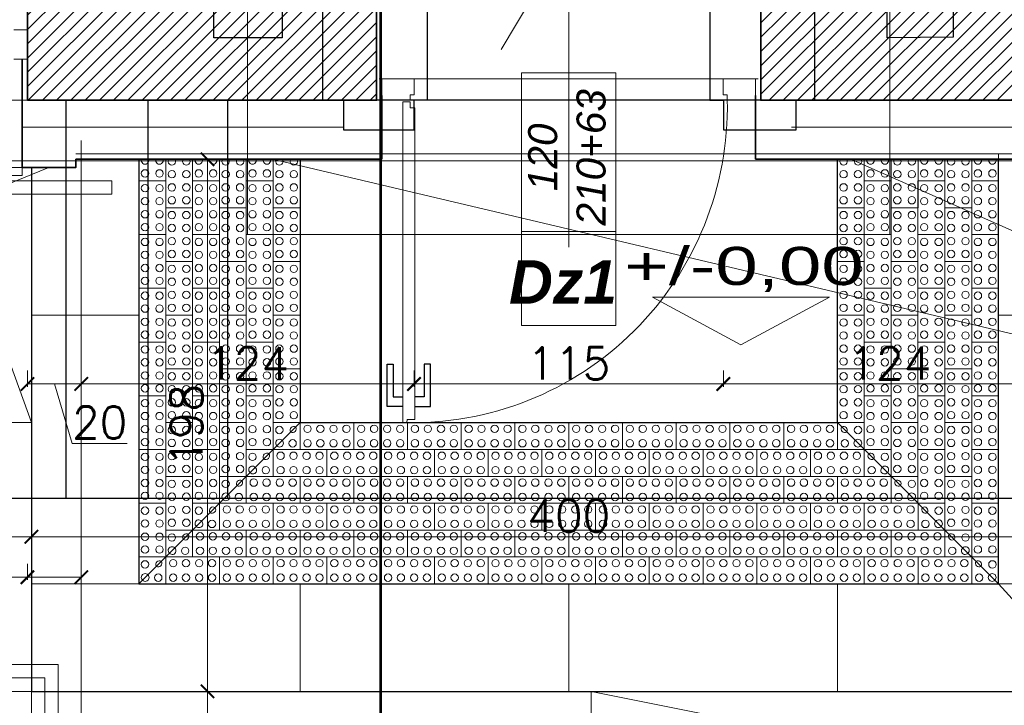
# Model space of a CAD drawing. Header units: millimetres. Extents: x -587 to 358276, y -26688 to 221215.
# Tile 101 of 256: x 10182 to 10548, y 9520 to 9776. Entities that reach past the tile are written whole.
import ezdxf
from ezdxf.lldxf.tags import DXFTag

# ---------------------------------------------------------------- set-up
doc = ezdxf.new("R2010")
doc.units = ezdxf.units.MM
doc.header["$MEASUREMENT"] = 0
for name, color, linetype, lineweight in [('A_istniejące ściany', 7, 'Continuous', 35), ('A_izolacja', 5, 'Continuous', 9), ('A_l.przerywana', 250, 'ICAD_ISO03W100', 9), ('A_okna wymieniane', 5, 'Continuous', 15), ('A_opisy', 166, 'Continuous', 15), ('A_ściany istniejące', 7, 'Continuous', 35), ('k_wyburzenia widoczne', 252, 'PNEUMATIC2', 30), ('l. przekrojowa', 1, 'Continuous', 30), ('l.przekrojowa', 5, 'Continuous', 30), ('l.przerywana', 104, 'ICAD_ISO03W100', 5), ('l.widokowa', 140, 'Continuous', 15), ('l.wypełnien', 253, 'Continuous', 5), ('wymiarowanie', 176, 'Continuous', 9)]:
    doc.layers.add(name, color=color, linetype=linetype, lineweight=lineweight)
doc.layers.add('D-opis', color=104, linetype='Continuous')
doc.layers.add('stolarka', color=1, linetype='Continuous')
doc.styles.add('ARIALL', font='GOTHIC.TTF', dxfattribs={"height": 40})
doc.styles.add('PROFILE', font='GOTHIC.TTF', dxfattribs={"width": 0.8})
doc.styles.add('styl2', font='simplex.shx')
doc.linetypes.add('BATTING', pattern='A,0.00254,-2.54,[134,ltypeshp.shx,S=2.54,R=0,X=-2.54,Y=0],-5.08,[134,ltypeshp.shx,S=2.54,R=180,X=2.54,Y=0],-2.54', length=10.16254)
tags = doc.linetypes.add('DASH', pattern=[15, 10, -5]).pattern_tags.tags
tags[6:7] = [DXFTag(74, 4), DXFTag(75, 0), DXFTag(340, '0'), DXFTag(46, 0.0), DXFTag(50, 0.0), DXFTag(44, 0.0), DXFTag(45, 0.0)]
tags[4:5] = [DXFTag(74, 4), DXFTag(75, 0), DXFTag(340, '0'), DXFTag(46, 0.0), DXFTag(50, 0.0), DXFTag(44, 0.0), DXFTag(45, 0.0)]
tags = doc.linetypes.add('ICAD_ISO03W100', pattern=[30, 12, -18]).pattern_tags.tags
tags[6:7] = [DXFTag(74, 4), DXFTag(75, 0), DXFTag(340, '0'), DXFTag(46, 1.0), DXFTag(50, 0.0), DXFTag(44, 0.0), DXFTag(45, 0.0)]
tags[4:5] = [DXFTag(74, 4), DXFTag(75, 0), DXFTag(340, '0'), DXFTag(46, 1.0), DXFTag(50, 0.0), DXFTag(44, 0.0), DXFTag(45, 0.0)]
doc.linetypes.add('PNEUMATIC2', pattern='A,0.5,-0.25,["//",Standard,S=0.2,R=0,X=-0.1,Y=-0.1],-0.25', length=1)
doc.dimstyles.new('Skala 1-50', dxfattribs={"dimtxt": 12, "dimasz": 5, "dimexe": 1, "dimexo": 1, "dimgap": 1.5, "dimtad": 1, "dimdec": 1, "dimrnd": 0.5, "dimtxsty": 'styl2', "dimblk": 'ARCHTICK', "dimcen": 5, "dimadec": 0, "dimazin": 0, "dimtfac": 1, "dimtdec": 1, "dimtmove": 1, "dimatfit": 3, "dimldrblk": 'ARCHTICK', "dimfxl": 5, "dimfxlon": 1, "dimlwd": -1, "dimlwe": -1, "dimarcsym": 0})
pattern_1 = [(45, (0, 6.0705), (-2.6516504, 2.6516504), [])]

# ---------------------------------------------------------------- blocks, each defined once
blk = doc.blocks.new('_ArchTick')
at = {"color": 0, "linetype": 'ByBlock', "const_width": 0.15}
blk.add_lwpolyline([(-0.5, -0.5), (0.5, 0.5)], dxfattribs=at)
blk = doc.blocks.new('*D3559')
at = {"layer": 'Defpoints', "color": 0}
for p in [(10186.27, 9583.19), (10046.27, 9565.38), (10186.27, 9565.38)]:
    blk.add_point(p, dxfattribs=at)
at = {"layer": 'wymiarowanie', "color": 0}
for p, q in [((10046.27, 9578.19), (10046.27, 9584.19)), ((10046.27, 9583.19), (10186.27, 9583.19)), ((10186.27, 9578.19), (10186.27, 9584.19))]:
    blk.add_line(p, q, dxfattribs=at)
at = {"layer": 'wymiarowanie', "color": 0, "xscale": 5, "yscale": 5, "zscale": 5, "rotation": 180}
blk.add_blockref('_ArchTick', (10046.27, 9583.19), dxfattribs=at)
at = {"layer": 'wymiarowanie', "color": 0, "xscale": 5, "yscale": 5, "zscale": 5}
blk.add_blockref('_ArchTick', (10186.27, 9583.19), dxfattribs=at)
at = {"layer": 'wymiarowanie', "color": 0, "insert": (10116.27, 9591), "char_height": 12, "attachment_point": 5, "style": 'styl2'}
blk.add_mtext('140', dxfattribs=at)
blk = doc.blocks.new('*D3560')
at = {"layer": 'Defpoints', "color": 0}
for p in [(10586.27, 9583.19), (10186.27, 9565.38), (10586.27, 9565.38)]:
    blk.add_point(p, dxfattribs=at)
at = {"layer": 'wymiarowanie', "color": 0}
for p, q in [((10186.27, 9578.19), (10186.27, 9584.19)), ((10186.27, 9583.19), (10586.27, 9583.19)), ((10586.27, 9578.19), (10586.27, 9584.19))]:
    blk.add_line(p, q, dxfattribs=at)
at = {"layer": 'wymiarowanie', "color": 0, "xscale": 5, "yscale": 5, "zscale": 5, "rotation": 180}
blk.add_blockref('_ArchTick', (10186.27, 9583.19), dxfattribs=at)
at = {"layer": 'wymiarowanie', "color": 0, "xscale": 5, "yscale": 5, "zscale": 5}
blk.add_blockref('_ArchTick', (10586.27, 9583.19), dxfattribs=at)
at = {"layer": 'wymiarowanie', "color": 0, "insert": (10386.27, 9591), "char_height": 12, "attachment_point": 5, "style": 'styl2'}
blk.add_mtext('400', dxfattribs=at)
blk = doc.blocks.new('*D3562')
at = {"layer": 'Defpoints', "color": 0}
for p in [(10244.45, 9723.65), (10244.45, 9525.65), (10251.82, 9525.65)]:
    blk.add_point(p, dxfattribs=at)
at = {"layer": 'wymiarowanie', "color": 0, "ltscale": 20}
for p, q in [((10246.82, 9723.65), (10252.82, 9723.65)), ((10251.82, 9723.65), (10251.82, 9525.65)), ((10246.82, 9525.65), (10252.82, 9525.65))]:
    blk.add_line(p, q, dxfattribs=at)
at = {"layer": 'wymiarowanie', "color": 0, "xscale": 5, "yscale": 5, "zscale": 5}
for p, rotation in [((10251.82, 9723.65), 90), ((10251.82, 9525.65), 270)]:
    blk.add_blockref('_ArchTick', p, dxfattribs=dict(at, rotation=rotation))
at = {"layer": 'wymiarowanie', "color": 0, "insert": (10244.01, 9624.65), "char_height": 12, "attachment_point": 5, "rotation": 90, "style": 'styl2'}
blk.add_mtext('198', dxfattribs=at)
blk = doc.blocks.new('*D3563')
at = {"layer": 'Defpoints', "color": 0}
for p in [(10244.45, 9525.65), (10237.57, 9385.65), (10251.82, 9385.65)]:
    blk.add_point(p, dxfattribs=at)
at = {"layer": 'wymiarowanie', "color": 0}
for p, q in [((10246.82, 9525.65), (10252.82, 9525.65)), ((10251.82, 9525.65), (10251.82, 9385.65)), ((10246.82, 9385.65), (10252.82, 9385.65))]:
    blk.add_line(p, q, dxfattribs=at)
at = {"layer": 'wymiarowanie', "color": 0, "xscale": 5, "yscale": 5, "zscale": 5}
for p, rotation in [((10251.82, 9525.65), 90), ((10251.82, 9385.65), 270)]:
    blk.add_blockref('_ArchTick', p, dxfattribs=dict(at, rotation=rotation))
at = {"layer": 'wymiarowanie', "color": 0, "insert": (10244.01, 9455.65), "char_height": 12, "attachment_point": 5, "rotation": 90, "style": 'styl2'}
blk.add_mtext('140', dxfattribs=at)
blk = doc.blocks.new('*D3575')
at = {"layer": 'Defpoints', "color": 0}
for p in [(10184.83, 9674.27), (10204.83, 9674.27), (10204.83, 9640.04)]:
    blk.add_point(p, dxfattribs=at)
at = {"layer": 'wymiarowanie', "color": 0}
for p, q in [((10184.83, 9645.04), (10184.83, 9639.04)), ((10204.83, 9645.04), (10204.83, 9639.04)), ((10184.83, 9640.04), (10204.83, 9640.04)), ((10201.48, 9617.89), (10194.83, 9640.04)), ((10221.96, 9617.89), (10201.48, 9617.89))]:
    blk.add_line(p, q, dxfattribs=at)
at = {"layer": 'wymiarowanie', "color": 0, "xscale": 5, "yscale": 5, "zscale": 5, "rotation": 180}
blk.add_blockref('_ArchTick', (10184.83, 9640.04), dxfattribs=at)
at = {"layer": 'wymiarowanie', "color": 0, "xscale": 5, "yscale": 5, "zscale": 5}
blk.add_blockref('_ArchTick', (10204.83, 9640.04), dxfattribs=at)
at = {"layer": 'wymiarowanie', "color": 0, "insert": (10211.72, 9625.69), "char_height": 12, "attachment_point": 5, "style": 'styl2'}
blk.add_mtext('20', dxfattribs=at)
blk = doc.blocks.new('*D3576')
at = {"layer": 'Defpoints', "color": 0}
for p in [(10328.69, 9734.65), (10204.83, 9674.27), (10328.69, 9640.04)]:
    blk.add_point(p, dxfattribs=at)
at = {"layer": 'wymiarowanie', "color": 0}
for p, q in [((10204.83, 9645.04), (10204.83, 9639.04)), ((10328.69, 9645.04), (10328.69, 9639.04)), ((10204.83, 9640.04), (10328.69, 9640.04))]:
    blk.add_line(p, q, dxfattribs=at)
at = {"layer": 'wymiarowanie', "color": 0, "xscale": 5, "yscale": 5, "zscale": 5, "rotation": 180}
blk.add_blockref('_ArchTick', (10204.83, 9640.04), dxfattribs=at)
at = {"layer": 'wymiarowanie', "color": 0, "xscale": 5, "yscale": 5, "zscale": 5}
blk.add_blockref('_ArchTick', (10328.69, 9640.04), dxfattribs=at)
at = {"layer": 'wymiarowanie', "color": 0, "insert": (10266.76, 9647.69), "char_height": 12, "attachment_point": 5, "style": 'styl2'}
blk.add_mtext('124', dxfattribs=at)
blk = doc.blocks.new('*D3577')
at = {"layer": 'Defpoints', "color": 0}
for p in [(10328.69, 9734.65), (10443.84, 9734.65), (10443.84, 9640.04)]:
    blk.add_point(p, dxfattribs=at)
at = {"layer": 'wymiarowanie', "color": 0}
for p, q in [((10328.69, 9645.04), (10328.69, 9639.04)), ((10443.84, 9645.04), (10443.84, 9639.04)), ((10328.69, 9640.04), (10443.84, 9640.04))]:
    blk.add_line(p, q, dxfattribs=at)
at = {"layer": 'wymiarowanie', "color": 0, "xscale": 5, "yscale": 5, "zscale": 5, "rotation": 180}
blk.add_blockref('_ArchTick', (10328.69, 9640.04), dxfattribs=at)
at = {"layer": 'wymiarowanie', "color": 0, "xscale": 5, "yscale": 5, "zscale": 5}
blk.add_blockref('_ArchTick', (10443.84, 9640.04), dxfattribs=at)
at = {"layer": 'wymiarowanie', "color": 0, "insert": (10386.27, 9647.69), "char_height": 12, "attachment_point": 5, "style": 'styl2'}
blk.add_mtext('115', dxfattribs=at)
blk = doc.blocks.new('*D3578')
at = {"layer": 'Defpoints', "color": 0}
for p in [(10443.84, 9734.65), (10567.7, 9674.27), (10567.7, 9640.04)]:
    blk.add_point(p, dxfattribs=at)
at = {"layer": 'wymiarowanie', "color": 0}
for p, q in [((10443.84, 9645.04), (10443.84, 9639.04)), ((10567.7, 9645.04), (10567.7, 9639.04)), ((10443.84, 9640.04), (10567.7, 9640.04))]:
    blk.add_line(p, q, dxfattribs=at)
at = {"layer": 'wymiarowanie', "color": 0, "xscale": 5, "yscale": 5, "zscale": 5, "rotation": 180}
blk.add_blockref('_ArchTick', (10443.84, 9640.04), dxfattribs=at)
at = {"layer": 'wymiarowanie', "color": 0, "xscale": 5, "yscale": 5, "zscale": 5}
blk.add_blockref('_ArchTick', (10567.7, 9640.04), dxfattribs=at)
at = {"layer": 'wymiarowanie', "color": 0, "insert": (10505.77, 9647.69), "char_height": 12, "attachment_point": 5, "style": 'styl2'}
blk.add_mtext('124', dxfattribs=at)
blk = doc.blocks.new('*D3591')
at = {"layer": 'Defpoints', "color": 0}
for p in [(10184.83, 9745.65), (9635.2, 9578.11), (10184.83, 9568.11)]:
    blk.add_point(p, dxfattribs=at)
at = {"layer": 'wymiarowanie', "color": 0}
for p, q in [((9635.2, 9573.11), (9635.2, 9567.11)), ((10184.83, 9573.11), (10184.83, 9567.11)), ((9635.2, 9568.11), (10184.83, 9568.11))]:
    blk.add_line(p, q, dxfattribs=at)
at = {"layer": 'wymiarowanie', "color": 0, "xscale": 5, "yscale": 5, "zscale": 5, "rotation": 180}
blk.add_blockref('_ArchTick', (9635.2, 9568.11), dxfattribs=at)
at = {"layer": 'wymiarowanie', "color": 0, "xscale": 5, "yscale": 5, "zscale": 5}
blk.add_blockref('_ArchTick', (10184.83, 9568.11), dxfattribs=at)
at = {"layer": 'wymiarowanie', "color": 0, "insert": (9910.02, 9576.47), "char_height": 12, "attachment_point": 5, "style": 'styl2'}
blk.add_mtext('549,5', dxfattribs=at)
blk = doc.blocks.new('*D3592')
at = {"layer": 'Defpoints', "color": 0}
for p in [(10184.83, 9722.15), (10204.83, 9583.19), (10204.83, 9568.11)]:
    blk.add_point(p, dxfattribs=at)
at = {"layer": 'wymiarowanie', "color": 0}
for p, q in [((10184.83, 9573.11), (10184.83, 9567.11)), ((10204.83, 9573.11), (10204.83, 9567.11)), ((10184.83, 9568.11), (10152.16, 9568.11)), ((10184.83, 9568.11), (10204.83, 9568.11))]:
    blk.add_line(p, q, dxfattribs=at)
at = {"layer": 'wymiarowanie', "color": 0, "xscale": 5, "yscale": 5, "zscale": 5, "rotation": 180}
blk.add_blockref('_ArchTick', (10184.83, 9568.11), dxfattribs=at)
at = {"layer": 'wymiarowanie', "color": 0, "xscale": 5, "yscale": 5, "zscale": 5}
blk.add_blockref('_ArchTick', (10204.83, 9568.11), dxfattribs=at)
at = {"layer": 'wymiarowanie', "color": 0, "insert": (10162.4, 9575.92), "char_height": 12, "attachment_point": 5, "style": 'styl2'}
blk.add_mtext('20', dxfattribs=at)
blk = doc.blocks.new('*D3682')
at = {"layer": 'Defpoints', "color": 0}
for p in [(10034.83, 9745.65), (10184.83, 9745.65), (10184.83, 9192.87)]:
    blk.add_point(p, dxfattribs=at)
at = {"layer": 'wymiarowanie', "color": 0}
for p, q in [((10034.83, 9197.87), (10034.83, 9191.87)), ((10184.83, 9197.87), (10184.83, 9191.87)), ((10034.83, 9192.87), (10184.83, 9192.87))]:
    blk.add_line(p, q, dxfattribs=at)
at = {"layer": 'wymiarowanie', "color": 0, "xscale": 5, "yscale": 5, "zscale": 5, "rotation": 180}
blk.add_blockref('_ArchTick', (10034.83, 9192.87), dxfattribs=at)
at = {"layer": 'wymiarowanie', "color": 0, "xscale": 5, "yscale": 5, "zscale": 5}
blk.add_blockref('_ArchTick', (10184.83, 9192.87), dxfattribs=at)
at = {"layer": 'wymiarowanie', "color": 0, "insert": (10109.83, 9200.67), "char_height": 12, "attachment_point": 5, "style": 'styl2'}
blk.add_mtext('150', dxfattribs=at)
blk = doc.blocks.new('*D3683')
at = {"layer": 'Defpoints', "color": 0}
for p in [(10184.83, 9720.65), (10204.83, 9720.65), (10204.83, 9192.87)]:
    blk.add_point(p, dxfattribs=at)
at = {"layer": 'wymiarowanie', "color": 0}
for p, q in [((10184.83, 9197.87), (10184.83, 9191.87)), ((10204.83, 9197.87), (10204.83, 9191.87)), ((10184.83, 9192.87), (10204.83, 9192.87)), ((10204.83, 9192.87), (10233.63, 9192.87))]:
    blk.add_line(p, q, dxfattribs=at)
at = {"layer": 'wymiarowanie', "color": 0, "xscale": 5, "yscale": 5, "zscale": 5, "rotation": 180}
blk.add_blockref('_ArchTick', (10184.83, 9192.87), dxfattribs=at)
at = {"layer": 'wymiarowanie', "color": 0, "xscale": 5, "yscale": 5, "zscale": 5}
blk.add_blockref('_ArchTick', (10204.83, 9192.87), dxfattribs=at)
at = {"layer": 'wymiarowanie', "color": 0, "insert": (10223.39, 9200.67), "char_height": 12, "attachment_point": 5, "style": 'styl2'}
blk.add_mtext('20', dxfattribs=at)
blk = doc.blocks.new('*D3684')
at = {"layer": 'Defpoints', "color": 0}
for p in [(10328.69, 9734.65), (10204.83, 9730.65), (10328.69, 9192.87)]:
    blk.add_point(p, dxfattribs=at)
at = {"layer": 'wymiarowanie', "color": 0}
for p, q in [((10204.83, 9197.87), (10204.83, 9191.87)), ((10328.69, 9197.87), (10328.69, 9191.87)), ((10204.83, 9192.87), (10328.69, 9192.87))]:
    blk.add_line(p, q, dxfattribs=at)
at = {"layer": 'wymiarowanie', "color": 0, "xscale": 5, "yscale": 5, "zscale": 5, "rotation": 180}
blk.add_blockref('_ArchTick', (10204.83, 9192.87), dxfattribs=at)
at = {"layer": 'wymiarowanie', "color": 0, "xscale": 5, "yscale": 5, "zscale": 5}
blk.add_blockref('_ArchTick', (10328.69, 9192.87), dxfattribs=at)
at = {"layer": 'wymiarowanie', "color": 0, "insert": (10266.76, 9200.52), "char_height": 12, "attachment_point": 5, "style": 'styl2'}
blk.add_mtext('124', dxfattribs=at)
blk = doc.blocks.new('*D3685')
at = {"layer": 'Defpoints', "color": 0}
for p in [(10328.69, 9734.65), (10443.84, 9734.65), (10443.84, 9192.87)]:
    blk.add_point(p, dxfattribs=at)
at = {"layer": 'wymiarowanie', "color": 0}
for p, q in [((10328.69, 9197.87), (10328.69, 9191.87)), ((10443.84, 9197.87), (10443.84, 9191.87)), ((10328.69, 9192.87), (10443.84, 9192.87))]:
    blk.add_line(p, q, dxfattribs=at)
at = {"layer": 'wymiarowanie', "color": 0, "xscale": 5, "yscale": 5, "zscale": 5, "rotation": 180}
blk.add_blockref('_ArchTick', (10328.69, 9192.87), dxfattribs=at)
at = {"layer": 'wymiarowanie', "color": 0, "xscale": 5, "yscale": 5, "zscale": 5}
blk.add_blockref('_ArchTick', (10443.84, 9192.87), dxfattribs=at)
at = {"layer": 'wymiarowanie', "color": 0, "insert": (10386.27, 9200.52), "char_height": 12, "attachment_point": 5, "style": 'styl2'}
blk.add_mtext('115', dxfattribs=at)
blk = doc.blocks.new('*D3686')
at = {"layer": 'Defpoints', "color": 0}
for p in [(10443.84, 9734.65), (10567.7, 9723.65), (10567.7, 9192.87)]:
    blk.add_point(p, dxfattribs=at)
at = {"layer": 'wymiarowanie', "color": 0}
for p, q in [((10443.84, 9197.87), (10443.84, 9191.87)), ((10567.7, 9197.87), (10567.7, 9191.87)), ((10443.84, 9192.87), (10567.7, 9192.87))]:
    blk.add_line(p, q, dxfattribs=at)
at = {"layer": 'wymiarowanie', "color": 0, "xscale": 5, "yscale": 5, "zscale": 5, "rotation": 180}
blk.add_blockref('_ArchTick', (10443.84, 9192.87), dxfattribs=at)
at = {"layer": 'wymiarowanie', "color": 0, "xscale": 5, "yscale": 5, "zscale": 5}
blk.add_blockref('_ArchTick', (10567.7, 9192.87), dxfattribs=at)
at = {"layer": 'wymiarowanie', "color": 0, "insert": (10505.77, 9200.52), "char_height": 12, "attachment_point": 5, "style": 'styl2'}
blk.add_mtext('124', dxfattribs=at)
blk = doc.blocks.new('kostka integracyjna')
at = {"layer": 'l.wypełnien', "color": 252}
blk.add_lwpolyline([(337945.36, 214964.05), (337965.36, 214964.05), (337965.36, 214974.05), (337945.36, 214974.05), (337945.36, 214964.05)], dxfattribs=at)
for centre in [(337948.11, 214971.73), (337952.91, 214971.73), (337957.81, 214971.73), (337962.6, 214971.73), (337948.11, 214966.36), (337952.91, 214966.36), (337957.81, 214966.36), (337962.6, 214966.36)]:
    blk.add_circle(centre, 1.38, dxfattribs=at)

msp = doc.modelspace()

# ---------------------------------------------------------------- hatches: boundary and pattern name
at = {"layer": 'l.wypełnien'}
h = msp.add_hatch(dxfattribs=at)
h.set_pattern_fill('ANSI31', color=256, scale=30, style=0)
h.set_pattern_definition(pattern_1)
h.paths.add_polyline_path([(10913.66, 10408.59), (10997.39, 10408.59), (11117.42, 10408.59), (11176.61, 10408.59), (11176.61, 10407.53), (11164.43, 10407.53), (11164.43, 10405.21), (11180.1, 10405.21), (11180.1, 10408.59), (11291.35, 10408.59), (11291.35, 10365.41), (11212.91, 10365.41), (11212.91, 10287.41), (11174.51, 10287.41), (11174.51, 10365.41), (11117.42, 10365.41), (10913.66, 10365.41)])
h.paths.add_polyline_path([(11186.51, 10332.41), (11186.51, 10353.41), (11200.91, 10353.41), (11200.91, 10332.41)], flags=16)
h.paths.add_polyline_path([(11186.51, 10332.41), (11186.51, 10353.41), (11200.91, 10353.41), (11200.91, 10332.41)], flags=0)
h.paths.add_polyline_path([(11186.51, 10299.41), (11186.51, 10320.41), (11200.91, 10320.41), (11200.91, 10299.41)], flags=16)
h.paths.add_polyline_path([(11186.51, 10299.41), (11186.51, 10320.41), (11200.91, 10320.41), (11200.91, 10299.41)], flags=0)
h.paths.add_polyline_path([(11234.13, 9745.65), (11234.13, 9788.83), (11199.91, 9788.83), (11199.91, 9818.83), (11174.51, 9818.83), (11174.51, 9788.83), (11128.02, 9788.83), (11128.02, 9745.65)])
h.paths.add_polyline_path([(10477.77, 9788.83), (10504.8, 9788.83), (10504.8, 9768.83), (10529.35, 9769.06), (10529.35, 9788.83), (10587.7, 9788.83), (10587.7, 9745.65), (10477.77, 9745.65)])
h.paths.add_polyline_path([(10783.28, 9745.65), (10783.28, 9788.83), (10737.7, 9788.83), (10737.7, 9745.65)])
h.paths.add_polyline_path([(10978.02, 9745.65), (10978.02, 9788.83), (10933.28, 9788.83), (10933.28, 9745.65)])
h.paths.add_polyline_path([(10769.66, 10365.41), (10771.66, 10365.41), (10771.66, 10408.59), (10736.26, 10408.59), (10736.26, 10365.41)])
h.paths.add_polyline_path([(10457.77, 9745.65), (10457.77, 9788.83), (10477.77, 9788.83), (10477.77, 9745.65), (10470.93, 9745.65)])
h.paths.add_polyline_path([(10771.66, 10365.41), (10771.66, 10408.59), (10791.66, 10408.59), (10791.66, 10365.41)])
h.paths.add_polyline_path([(10913.66, 10365.41), (10913.66, 10408.59), (10893.66, 10408.59), (10893.66, 10365.41)])
h.paths.add_polyline_path([(10504.8, 9768.83), (10504.8, 9788.83), (10529.35, 9788.83), (10529.35, 9769.06)])
h = msp.add_hatch(dxfattribs=at)
h.set_pattern_fill('ANSI31', color=256, scale=30, style=0)
h.set_pattern_definition(pattern_1)
h.paths.add_polyline_path([(8887.19, 10137.66), (8887.19, 9745.65), (8988.77, 9745.65), (8988.77, 9788.83), (8932.19, 9788.83), (8932.19, 10137.66), (8913.43, 10137.66), (8902.43, 10137.66)])
h.paths.add_polyline_path([(10184.83, 9788.83), (10254.19, 9788.83), (10254.19, 9768.83), (10279.59, 9768.83), (10279.59, 9788.83), (10294.77, 9788.83), (10294.77, 9745.65), (10184.83, 9745.65)])
h.paths.add_polyline_path([(9635.2, 9745.65), (9635.2, 9788.83), (9538.82, 9788.83), (9538.82, 9745.65)])
h.paths.add_polyline_path([(9189.01, 9745.65), (9189.01, 9788.83), (9138.77, 9788.83), (9138.77, 9745.65)])
h.paths.add_polyline_path([(9835.02, 9745.65), (9835.02, 9788.83), (9785.2, 9788.83), (9785.2, 9745.65)])
h.paths.add_polyline_path([(10034.83, 9745.65), (10034.83, 9788.83), (9985.02, 9788.83), (9985.02, 9745.65)])
h.paths.add_polyline_path([(9388.82, 9745.65), (9388.82, 9788.83), (9339.01, 9788.83), (9339.01, 9745.65)])
h.paths.add_polyline_path([(10301.6, 9745.65), (10314.77, 9745.65), (10314.77, 9788.83), (10294.77, 9788.83), (10294.77, 9745.65)])
h.paths.add_polyline_path([(10254.19, 9768.83), (10279.59, 9768.83), (10279.59, 9788.83), (10254.19, 9788.83)])

# ---------------------------------------------------------------- linework, layer by layer
at = {"color": 5, "lineweight": 9}
for p, q in [((10315.77, 9753.65), (10328.77, 9753.65)), ((10316.77, 9745.65), (10316.77, 9753.65)), ((10328.77, 9753.65), (10328.77, 9747.63)), ((10456.77, 9753.65), (10443.77, 9753.65)), ((10443.77, 9753.65), (10443.77, 9747.63)), ((10455.77, 9745.65), (10455.77, 9753.65)), ((10327.25, 9745.65), (10315.77, 9745.65)), ((10328.77, 9747.63), (10327.25, 9747.63)), ((10327.25, 9747.63), (10327.25, 9745.65)), ((10443.77, 9747.63), (10445.28, 9747.63)), ((10445.28, 9747.63), (10445.28, 9745.65)), ((10445.28, 9745.65), (10456.77, 9745.65))]:
    msp.add_line(p, q, dxfattribs=at)
at = {"layer": 'A_istniejące ściany', "color": 7}
for points in [[(10184.83, 9788.83), (10184.83, 9745.65)], [(10184.83, 9745.65), (10302.45, 9745.65)], [(10470.93, 9745.65), (10587.7, 9745.65)]]:
    msp.add_lwpolyline(points, dxfattribs=at)
at = {"layer": 'A_istniejące ściany', "color": 5}
for points in [[(10316.77, 9723.65), (10316.77, 9747.35)], [(10455.77, 9747.35), (10455.77, 9723.65)]]:
    msp.add_lwpolyline(points, dxfattribs=at)
at = {"layer": 'A_izolacja', "lineweight": 35}
msp.add_line((10182.83, 9760.89), (10182.83, 9725.65), dxfattribs=at)
at = {"layer": 'A_izolacja', "linetype": 'BATTING'}
for points in [[(10182.83, 9735.65), (10302.45, 9735.65)], [(10469.24, 9735.65), (10589.7, 9735.65)]]:
    msp.add_lwpolyline(points, dxfattribs=at)
at = {"layer": 'A_izolacja', "lineweight": 35}
for points in [[(10182.83, 9725.65), (10182.83, 9723.65), (10182.83, 9720.65), (10202.83, 9720.65), (10202.83, 9723.65)], [(10202.83, 9723.65), (10316.77, 9723.65)], [(10455.77, 9723.65), (10569.7, 9723.65)]]:
    msp.add_lwpolyline(points, dxfattribs=at)
at = {"layer": 'A_izolacja'}
for points in [[(10202.83, 9725.65), (10316.77, 9725.65)], [(10455.77, 9725.65), (10589.7, 9725.65)]]:
    msp.add_lwpolyline(points, dxfattribs=at)
at = {"layer": 'A_l.przerywana', "color": 5, "lineweight": 30, "ltscale": 0.3}
msp.add_lwpolyline([(10477.77, 9745.65), (10294.77, 9745.65), (10294.77, 9788.83), (10477.77, 9788.83)], close=True, dxfattribs=at)
at = {"layer": 'A_l.przerywana', "color": 7, "ltscale": 0.3}
for points in [[(10185.29, 9745.65), (9187.39, 9745.65)], [(10316.77, 9725.65), (10455.77, 9725.65)]]:
    msp.add_lwpolyline(points, dxfattribs=at)
at = {"layer": 'A_okna wymieniane'}
for points in [[(10184.83, 9771.9), (10179.75, 9771.9)], [(10184.83, 9760.89), (10184.83, 9771.9)], [(10179.75, 9760.89), (10184.83, 9760.89)]]:
    msp.add_lwpolyline(points, dxfattribs=at)
at = {"layer": 'A_opisy'}
msp.add_line((10386.27, 9690.98), (10386.27, 9824.45), dxfattribs=at)
at = {"layer": 'A_opisy', "ltscale": 0.3}
msp.add_lwpolyline([(10403.79, 9661.77), (10403.79, 9696.82), (10368.74, 9696.82), (10368.74, 9661.77)], close=True, dxfattribs=at)
at = {"layer": 'A_ściany istniejące'}
for points in [[(10301.6, 9745.65), (10314.77, 9745.65), (10314.77, 9788.83)], [(10470.93, 9745.65), (10457.77, 9745.65), (10457.77, 9788.83)]]:
    msp.add_lwpolyline(points, dxfattribs=at)
at = {"layer": 'D-opis', "color": 1, "linetype": 'DASH', "lineweight": 0, "ltscale": 2.5, "const_width": 1}
msp.add_lwpolyline([(10316.23, 9438.08), (10316.23, 10983.42)], dxfattribs=at)
at = {"layer": 'k_wyburzenia widoczne', "ltscale": 15}
for points in [[(10333.77, 9745.65), (10333.77, 9788.83)], [(10438.76, 9788.83), (10438.76, 9745.65)], [(10302.45, 9745.65), (10302.45, 9734.65)], [(10328.69, 9734.65), (10328.69, 9745.65)], [(10443.84, 9745.65), (10443.84, 9734.65)], [(10470.93, 9734.65), (10470.93, 9745.65)], [(10302.45, 9734.65), (10328.69, 9734.65)], [(10443.84, 9734.65), (10470.93, 9734.65)]]:
    msp.add_lwpolyline(points, dxfattribs=at)
at = {"layer": 'k_wyburzenia widoczne', "ltscale": 20}
for points in [[(10199.15, 9745.65), (10199.15, 9597.49)], [(10229.63, 9745.65), (10229.63, 9597.49)], [(10259.27, 9745.65), (10259.27, 9597.49)], [(10109.41, 9597.49), (10714.77, 9597.49)]]:
    msp.add_lwpolyline(points, dxfattribs=at)
at = {"layer": 'k_wyburzenia widoczne', "color": 5, "ltscale": 15}
msp.add_lwpolyline([(10438.76, 9745.65), (10443.84, 9745.65)], dxfattribs=at)
at = {"layer": 'l. przekrojowa', "color": 7}
msp.add_lwpolyline([(10186.27, 9720.65), (10186.27, 9525.65), (10586.27, 9525.65), (10586.27, 9723.65)], dxfattribs=at)
at = {"layer": 'l.przekrojowa'}
for points in [[(10226.27, 9723.65), (10226.27, 9565.65), (10546.27, 9565.65), (10546.27, 9723.65)], [(10286.27, 9723.65), (10286.27, 9625.65), (10486.27, 9625.65), (10486.27, 9723.65)]]:
    msp.add_lwpolyline(points, dxfattribs=at)
at = {"layer": 'l.przerywana', "color": 5, "ltscale": 0.3}
msp.add_line((9637.2, 9720.65), (10182.83, 9720.65), dxfattribs=at)
at = {"layer": 'l.przerywana', "color": 5, "lineweight": 30, "ltscale": 0.3}
for points in [[(10254.19, 9933.83), (10279.59, 9933.83), (10279.59, 9768.83), (10254.19, 9768.83)], [(10504.8, 9933.83), (10529.35, 9933.83), (10529.35, 9769.06), (10504.8, 9768.83)]]:
    msp.add_lwpolyline(points, close=True, dxfattribs=at)
at = {"layer": 'l.przerywana', "color": 5, "ltscale": 0.3}
for points in [[(10266.77, 9803.65), (10505.76, 9803.65), (10505.76, 9695.65), (10266.77, 9695.65)], [(10316.77, 9753.65), (10455.76, 9753.65), (10455.76, 9745.65), (10316.77, 9745.65)]]:
    msp.add_lwpolyline(points, close=True, dxfattribs=at)
at = {"layer": 'l.widokowa', "color": 5}
for points in [[(9946.69, 11397.27), (8864.69, 11397.27), (8864.69, 9723.15), (11904.83, 9723.15), (11904.83, 11403.07), (11103.75, 11403.07), (11103.75, 10862.39)], [(9637.2, 9720.65), (9637.2, 9717.65), (10182.83, 9717.65), (10182.83, 9720.65)]]:
    msp.add_lwpolyline(points, dxfattribs=at)
at = {"layer": 'l.widokowa', "color": 7}
for points in [[(10186.27, 9720.65), (10186.27, 9535.65)], [(10016.27, 9710.88), (10016.27, 9715.65), (10186.27, 9715.65), (10216.27, 9715.65), (10216.27, 9710.65), (10016.27, 9710.65), (10016.27, 9715.65)], [(10196.27, 9355.65), (10196.27, 9535.65), (10016.27, 9535.65)], [(10191.27, 9355.65), (10191.27, 9530.65), (10016.27, 9530.65)], [(10186.27, 9530.65), (10186.27, 9525.65), (10191.27, 9525.65)], [(10196.27, 9525.65), (10576.27, 9525.65)]]:
    msp.add_lwpolyline(points, dxfattribs=at)
msp.add_lwpolyline([(10186.27, 9525.65), (10046.27, 9525.65), (10046.27, 9385.65), (10186.27, 9385.65)], close=True, dxfattribs=at)
at = {"layer": 'l.wypełnien', "color": 7}
for points in [[(10226.27, 9665.65), (10226.27, 9723.65)], [(10546.27, 9665.65), (10546.27, 9725.65)], [(10546.27, 9665.65), (10546.27, 9723.65)], [(10186.27, 9720.65), (10186.27, 9665.65), (10226.27, 9665.65)], [(10586.27, 9717.65), (10586.27, 9665.65), (10546.27, 9665.65)], [(10226.27, 9565.65), (10226.27, 9665.65), (10186.27, 9665.65), (10186.27, 9565.65), (10226.27, 9565.65)], [(10546.27, 9565.65), (10546.27, 9665.65), (10586.27, 9665.65), (10586.27, 9565.65), (10546.27, 9565.65)], [(10186.27, 9565.65), (10286.27, 9565.65), (10286.27, 9525.65), (10196.27, 9525.65)], [(10186.27, 9535.65), (10186.27, 9565.65)], [(10286.27, 9565.65), (10386.27, 9565.65), (10386.27, 9525.65), (10286.27, 9525.65), (10286.27, 9565.65)], [(10386.27, 9565.65), (10486.27, 9565.65), (10486.27, 9525.65), (10386.27, 9525.65), (10386.27, 9565.65)], [(10486.27, 9565.65), (10586.27, 9565.65), (10586.27, 9535.65)], [(10576.27, 9525.65), (10486.27, 9525.65), (10486.27, 9565.65)], [(10191.27, 9525.65), (10186.27, 9525.65), (10186.27, 9530.65)]]:
    msp.add_lwpolyline(points, dxfattribs=at)
at = {"layer": 'l.wypełnien', "color": 252}
for points in [[(10226.27, 9723.65), (10226.27, 9715.65), (10236.27, 9715.65), (10236.27, 9723.65)], [(10236.27, 9723.65), (10236.27, 9705.65), (10246.27, 9705.65), (10246.27, 9723.65)], [(10246.27, 9723.65), (10246.27, 9715.65), (10256.27, 9715.65), (10256.27, 9723.65)], [(10256.27, 9723.65), (10256.27, 9705.65), (10266.27, 9705.65), (10266.27, 9723.65)], [(10266.27, 9723.65), (10266.27, 9715.65), (10276.27, 9715.65), (10276.27, 9723.65)], [(10276.27, 9723.65), (10276.27, 9705.65), (10286.27, 9705.65), (10286.27, 9723.65)], [(10496.27, 9723.65), (10496.27, 9705.65), (10486.27, 9705.65), (10486.27, 9723.65)], [(10506.27, 9723.65), (10506.27, 9715.65), (10496.27, 9715.65), (10496.27, 9723.65)], [(10516.27, 9723.65), (10516.27, 9705.65), (10506.27, 9705.65), (10506.27, 9723.65)], [(10526.27, 9723.65), (10526.27, 9715.65), (10516.27, 9715.65), (10516.27, 9723.65)], [(10536.27, 9723.65), (10536.27, 9705.65), (10526.27, 9705.65), (10526.27, 9723.65)], [(10546.27, 9723.65), (10546.27, 9715.65), (10536.27, 9715.65), (10536.27, 9723.65)]]:
    msp.add_lwpolyline(points, dxfattribs=at)
for centre in [(10228.58, 9718.41), (10233.95, 9718.41), (10238.58, 9718.1), (10243.95, 9718.1), (10248.58, 9718.41), (10253.95, 9718.41), (10258.58, 9718.1), (10263.95, 9718.1), (10268.58, 9718.41), (10273.95, 9718.41), (10278.58, 9718.1), (10283.95, 9718.1), (10488.58, 9718.1), (10493.95, 9718.1), (10498.58, 9718.41), (10503.95, 9718.41), (10508.58, 9718.1), (10513.95, 9718.1), (10518.58, 9718.41), (10523.95, 9718.41), (10528.58, 9718.1), (10533.95, 9718.1), (10538.58, 9718.41), (10543.95, 9718.41), (10238.58, 9713.21), (10243.95, 9713.21), (10258.58, 9713.21), (10263.95, 9713.21), (10278.58, 9713.21), (10283.95, 9713.21), (10488.58, 9713.21), (10493.95, 9713.21), (10508.58, 9713.21), (10513.95, 9713.21), (10528.58, 9713.21), (10533.95, 9713.21), (10238.58, 9708.41), (10243.95, 9708.41), (10258.58, 9708.41), (10263.95, 9708.41), (10278.58, 9708.41), (10283.95, 9708.41), (10488.58, 9708.41), (10493.95, 9708.41), (10508.58, 9708.41), (10513.95, 9708.41), (10528.58, 9708.41), (10533.95, 9708.41), (10278.58, 9622.9), (10493.95, 9622.9), (10283.51, 9617.96), (10489.02, 9617.96), (10489.02, 9617.96), (10268.58, 9612.9), (10503.95, 9612.9), (10273.51, 9607.96), (10499.02, 9607.96), (10258.58, 9602.9), (10513.95, 9602.9), (10263.51, 9597.96), (10509.02, 9597.96), (10248.58, 9592.9), (10523.95, 9592.9), (10253.51, 9587.96), (10519.02, 9587.96), (10238.58, 9582.9), (10533.95, 9582.9), (10243.51, 9577.96), (10529.02, 9577.96), (10228.58, 9572.9), (10543.95, 9572.9), (10233.51, 9567.96), (10539.02, 9567.96)]:
    msp.add_circle(centre, 1.38, dxfattribs=at)
for centre, start, end in [((10228.58, 9723.21), 161.0557, 18.9443), ((10233.95, 9723.21), 161.0557, 18.9443), ((10238.58, 9722.9), 146.778, 33.222), ((10243.95, 9722.9), 146.778, 33.222), ((10248.58, 9723.21), 161.0557, 18.9443), ((10253.95, 9723.21), 161.0557, 18.9443), ((10258.58, 9722.9), 146.778, 33.222), ((10263.95, 9722.9), 146.778, 33.222), ((10268.58, 9723.21), 161.0557, 18.9443), ((10273.95, 9723.21), 161.0557, 18.9443), ((10278.58, 9722.9), 146.778, 33.222), ((10283.95, 9722.9), 146.778, 33.222), ((10488.58, 9722.9), 146.778, 33.222), ((10493.95, 9722.9), 146.778, 33.222), ((10498.58, 9723.21), 161.0557, 18.9443), ((10503.95, 9723.21), 161.0557, 18.9443), ((10508.58, 9722.9), 146.778, 33.222), ((10513.95, 9722.9), 146.778, 33.222), ((10518.58, 9723.21), 161.0557, 18.9443), ((10523.95, 9723.21), 161.0557, 18.9443), ((10528.58, 9722.9), 146.778, 33.222), ((10533.95, 9722.9), 146.778, 33.222), ((10538.58, 9723.21), 161.0557, 18.9443), ((10543.95, 9723.21), 161.0557, 18.9443), ((10283.95, 9622.9), 58.1772, 211.8228), ((10283.51, 9623.34), 238.1772, 31.8228), ((10489.02, 9623.34), 148.1772, 301.8228), ((10488.58, 9622.9), 328.1772, 121.8228), ((10278.58, 9618.1), 40.9796, 229.0204), ((10278.71, 9617.96), 220.9796, 49.0204), ((10493.82, 9617.96), 130.9796, 319.0204), ((10493.95, 9618.1), 310.9796, 139.0204), ((10273.95, 9612.9), 58.1772, 211.8228), ((10273.51, 9613.34), 238.1772, 31.8228), ((10499.02, 9613.34), 148.1772, 301.8228), ((10498.58, 9612.9), 328.1772, 121.8228), ((10268.58, 9608.1), 40.9796, 229.0204), ((10268.71, 9607.96), 220.9796, 49.0204), ((10503.82, 9607.96), 130.9796, 319.0204), ((10503.95, 9608.1), 310.9796, 139.0204), ((10263.95, 9602.9), 58.1772, 211.8228), ((10263.51, 9603.34), 238.1772, 31.8228), ((10509.02, 9603.34), 148.1772, 301.8228), ((10508.58, 9602.9), 328.1772, 121.8228), ((10258.58, 9598.1), 40.9796, 229.0204), ((10258.71, 9597.96), 220.9796, 49.0204), ((10513.82, 9597.96), 130.9796, 319.0204), ((10513.95, 9598.1), 310.9796, 139.0204), ((10253.95, 9592.9), 58.1772, 211.8228), ((10253.51, 9593.34), 238.1772, 31.8228), ((10519.02, 9593.34), 148.1772, 301.8228), ((10518.58, 9592.9), 328.1772, 121.8228), ((10248.58, 9588.1), 40.9796, 229.0204), ((10248.71, 9587.96), 220.9796, 49.0204), ((10523.82, 9587.96), 130.9796, 319.0204), ((10523.95, 9588.1), 310.9796, 139.0204), ((10243.95, 9582.9), 58.1772, 211.8228), ((10243.51, 9583.34), 238.1772, 31.8228), ((10529.02, 9583.34), 148.1772, 301.8228), ((10528.58, 9582.9), 328.1772, 121.8228), ((10238.58, 9578.1), 40.9796, 229.0204), ((10533.95, 9578.1), 310.9796, 139.0204), ((10238.71, 9577.96), 220.9796, 49.0204), ((10533.82, 9577.96), 130.9796, 319.0204), ((10233.95, 9572.9), 58.1772, 211.8228), ((10233.51, 9573.34), 238.1772, 31.8228), ((10539.02, 9573.34), 148.1772, 301.8228), ((10538.58, 9572.9), 328.1772, 121.8228), ((10228.58, 9568.1), 40.9796, 229.0204), ((10228.71, 9567.96), 220.9796, 49.0204), ((10543.82, 9567.96), 130.9796, 319.0204), ((10543.95, 9568.1), 310.9796, 139.0204)]:
    msp.add_arc(centre, 1.38, start, end, dxfattribs=at)
at = {"layer": 'stolarka', "color": 5, "lineweight": 9}
for p, q in [((10327.25, 9745.08), (10324.47, 9745.08)), ((10324.47, 9745.08), (10324.47, 9625.65)), ((10327.25, 9742.78), (10327.25, 9745.08)), ((10328.99, 9742.78), (10327.25, 9742.78)), ((10328.99, 9626.81), (10328.99, 9742.78)), ((10324.47, 9625.65), (10325.97, 9625.67)), ((10325.97, 9625.67), (10326.15, 9626.81)), ((10326.15, 9626.81), (10328.99, 9626.81))]:
    msp.add_line(p, q, dxfattribs=at)
at = {"layer": 'stolarka', "color": 5}
for p, q in [((10318.66, 9631.72), (10318.66, 9647.39)), ((10318.66, 9647.39), (10320.99, 9647.39)), ((10320.99, 9647.39), (10320.99, 9635.2)), ((10334.79, 9647.39), (10332.47, 9647.39)), ((10332.47, 9647.39), (10332.47, 9635.2)), ((10334.79, 9631.72), (10334.79, 9647.39)), ((10320.99, 9635.2), (10324.47, 9635.2)), ((10332.47, 9635.2), (10328.99, 9635.2)), ((10324.47, 9631.72), (10318.66, 9631.72)), ((10328.99, 9631.72), (10334.79, 9631.72))]:
    msp.add_line(p, q, dxfattribs=at)
at = {"layer": 'stolarka', "color": 5, "linetype": 'ICAD_ISO03W100', "lineweight": 13, "ltscale": 0.3}
msp.add_arc((10327.75, 9743.17), 117.56, 268.4014, 1.2108, dxfattribs=at)
at = {"layer": 'wymiarowanie'}
for p, q in [((10361.13, 9764.53), (10434.34, 9887.94)), ((10737.86, 9614.62), (10275.96, 9723.65)), ((10737.86, 9614.62), (10491.32, 9723.65)), ((9538.82, 9452.98), (10192.83, 9720.65)), ((10186.27, 9625.65), (10153.07, 9717.65)), ((10186.27, 9625.65), (10046.27, 9625.65)), ((10286.27, 9625.65), (10226.27, 9565.65)), ((10286.27, 9625.65), (10226.27, 9565.65)), ((10486.27, 9625.65), (10546.27, 9565.65)), ((10486.27, 9625.65), (10546.27, 9565.65)), ((10394.57, 9525.65), (10394.57, 9385.65)), ((10394.57, 9525.65), (10571.27, 9490.34))]:
    msp.add_line(p, q, dxfattribs=at)
at = {"layer": 'wymiarowanie', "linetype": 'ICAD_ISO03W100', "ltscale": 0.2}
msp.add_line((10204.83, 9730.65), (10204.83, 9194.46), dxfattribs=at)
at = {"layer": 'wymiarowanie', "color": 5}
msp.add_line((10968.67, 9100.64), (10546.27, 9565.65), dxfattribs=at)
at = {"layer": 'wymiarowanie'}
msp.add_lwpolyline([(10368.74, 9755.85), (10403.79, 9755.85), (10403.79, 9696.82), (10368.74, 9696.82)], close=True, dxfattribs=at)
at = {"layer": 'wymiarowanie', "linetype": 'ByBlock'}
msp.add_lwpolyline([(10450.35, 9654.57), (10483.31, 9672.3), (10417.4, 9672.3)], close=True, dxfattribs=at)

# ---------------------------------------------------------------- block references
at = {"layer": 'wymiarowanie', "rotation": -90.00000000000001}
for p in [(-204737.78, 347661.01), (-204717.78, 347661.01), (-204697.78, 347661.01), (-204727.78, 347651.01), (-204707.78, 347651.01), (-204687.78, 347651.01), (-204737.78, 347641.01), (-204717.78, 347641.01), (-204697.78, 347641.01), (-204727.78, 347631.01), (-204707.78, 347631.01), (-204687.78, 347631.01), (-204737.78, 347621.01), (-204717.78, 347621.01), (-204697.78, 347621.01), (-204727.78, 347611.01), (-204707.78, 347611.01), (-204687.78, 347611.01), (-204737.78, 347601.01), (-204717.78, 347601.01), (-204697.78, 347601.01), (-204727.78, 347591.01), (-204707.78, 347591.01), (-204687.78, 347591.01), (-204737.78, 347581.01), (-204717.78, 347581.01), (-204697.78, 347581.01), (-204727.78, 347571.01), (-204707.78, 347571.01), (-204737.78, 347561.01), (-204717.78, 347561.01), (-204727.78, 347551.01), (-204737.78, 347541.01)]:
    msp.add_blockref('kostka integracyjna', p, dxfattribs=at)
at = {"layer": 'wymiarowanie', "xscale": -1, "rotation": 90.00000000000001}
for p in [(225470.31, 347661.01), (225490.31, 347661.01), (225510.31, 347661.01), (225460.31, 347651.01), (225480.31, 347651.01), (225500.31, 347651.01), (225470.31, 347641.01), (225490.31, 347641.01), (225510.31, 347641.01), (225460.31, 347631.01), (225480.31, 347631.01), (225500.31, 347631.01), (225470.31, 347621.01), (225490.31, 347621.01), (225510.31, 347621.01), (225460.31, 347611.01), (225480.31, 347611.01), (225500.31, 347611.01), (225470.31, 347601.01), (225490.31, 347601.01), (225510.31, 347601.01), (225460.31, 347591.01), (225480.31, 347591.01), (225500.31, 347591.01), (225470.31, 347581.01), (225490.31, 347581.01), (225510.31, 347581.01), (225480.31, 347571.01), (225500.31, 347571.01), (225490.31, 347561.01), (225510.31, 347561.01), (225500.31, 347551.01), (225510.31, 347541.01)]:
    msp.add_blockref('kostka integracyjna', p, dxfattribs=at)
at = {"layer": 'wymiarowanie', "xscale": -1}
for p in [(348251.63, -205348.39), (348271.63, -205348.39), (348291.63, -205348.39), (348311.63, -205348.39), (348331.63, -205348.39), (348351.63, -205348.39), (348371.63, -205348.39), (348241.63, -205358.39), (348261.63, -205358.39), (348281.63, -205358.39), (348301.63, -205358.39), (348321.63, -205358.39), (348341.63, -205358.39), (348361.63, -205358.39), (348231.63, -205368.39), (348251.63, -205368.39), (348271.63, -205368.39), (348291.63, -205368.39), (348311.63, -205368.39), (348331.63, -205368.39), (348351.63, -205368.39), (348371.63, -205368.39), (348221.63, -205378.39), (348241.63, -205378.39), (348261.63, -205378.39), (348281.63, -205378.39), (348301.63, -205378.39), (348321.63, -205378.39), (348341.63, -205378.39), (348341.63, -205378.39), (348361.63, -205378.39), (348211.63, -205388.39), (348231.63, -205388.39), (348251.63, -205388.39), (348271.63, -205388.39), (348291.63, -205388.39), (348311.63, -205388.39), (348331.63, -205388.39), (348351.63, -205388.39), (348371.63, -205388.39), (348201.63, -205398.39), (348221.63, -205398.39), (348241.63, -205398.39), (348261.63, -205398.39), (348281.63, -205398.39), (348301.63, -205398.39), (348321.63, -205398.39), (348341.63, -205398.39), (348361.63, -205398.39)]:
    msp.add_blockref('kostka integracyjna', p, dxfattribs=at)
at = {"layer": 'wymiarowanie'}
for p in [(-327519.09, -205348.39), (-327499.09, -205348.39), (-327479.09, -205348.39), (-327529.09, -205358.39), (-327509.09, -205358.39), (-327489.09, -205358.39), (-327469.09, -205358.39), (-327519.09, -205368.39), (-327499.09, -205368.39), (-327479.09, -205368.39), (-327459.09, -205368.39), (-327529.09, -205378.39), (-327509.09, -205378.39), (-327489.09, -205378.39), (-327469.09, -205378.39), (-327449.09, -205378.39), (-327519.09, -205388.39), (-327499.09, -205388.39), (-327479.09, -205388.39), (-327459.09, -205388.39), (-327439.09, -205388.39), (-327529.09, -205398.39), (-327509.09, -205398.39), (-327489.09, -205398.39), (-327469.09, -205398.39), (-327449.09, -205398.39), (-327429.09, -205398.39)]:
    msp.add_blockref('kostka integracyjna', p, dxfattribs=at)

# ---------------------------------------------------------------- texts
at = {"layer": 'A_opisy', "ltscale": 0.3, "insert": (10371.17, 9669.52), "char_height": 10.8, "width": 109.7533, "attachment_point": 1, "rotation": 90, "style": 'ARIALL'}
msp.add_mtext('\\pxqc;{\\fArial|b0|i1|c238|p34;120\\P210+63}', dxfattribs=at)
at = {"layer": 'A_opisy', "ltscale": 0.3, "insert": (10404.27, 9669.91), "char_height": 16.2, "width": 109.7533, "attachment_point": 9, "style": 'ARIALL'}
msp.add_mtext('{\\fArial|b1|i1|c238|p34;Dz1}', dxfattribs=at)
at = {"layer": 'wymiarowanie', "style": 'PROFILE', "width": 1.5}
msp.add_text('+/-0,00', height=14.149, dxfattribs=at).set_placement((10406.94, 9676.9))

# ---------------------------------------------------------------- dimensions: what is measured, and where the dimension line sits
at = {"layer": 'wymiarowanie', "color": 5}
dim = msp.add_linear_dim(base=(10184.83, 9568.11), p1=(9635.2, 9578.11), p2=(10184.83, 9745.65), dimstyle='Skala 1-50', dxfattribs=at)
dim.commit()
dim.dimension.update_dxf_attribs({"geometry": '*D3591', "text_midpoint": (9910.02, 9576.47)})
at = {"layer": 'wymiarowanie'}
for base, p1, p2, picture, middle in [((10184.83, 9192.87), (10034.83, 9745.65), (10184.83, 9745.65), '*D3682', (10109.83, 9200.67)), ((10328.69, 9640.04), (10204.83, 9674.27), (10328.69, 9734.65), '*D3576', (10266.76, 9647.69)), ((10328.69, 9192.87), (10204.83, 9730.65), (10328.69, 9734.65), '*D3684', (10266.76, 9200.52)), ((10443.8388, 9640.0433), (10328.6921, 9734.6467), (10443.8388, 9734.6467), '*D3577', (10386.2655, 9647.6942)), ((10443.8388, 9192.8711), (10328.6921, 9734.6467), (10443.8388, 9734.6467), '*D3685', (10386.2655, 9200.522)), ((10567.7, 9640.04), (10443.84, 9734.65), (10567.7, 9674.27), '*D3578', (10505.77, 9647.69)), ((10567.7, 9192.87), (10443.84, 9734.65), (10567.7, 9723.65), '*D3686', (10505.77, 9200.52)), ((10204.83, 9640.04), (10184.83, 9674.27), (10204.83, 9674.27), '*D3575', (10202.98, 9625.69)), ((10186.27, 9583.19), (10046.27, 9565.38), (10186.27, 9565.38), '*D3559', (10116.27, 9591)), ((10586.27, 9583.19), (10186.27, 9565.38), (10586.27, 9565.38), '*D3560', (10386.27, 9591))]:
    dim = msp.add_linear_dim(base=base, p1=p1, p2=p2, dimstyle='Skala 1-50', dxfattribs=at)
    dim.commit()
    dim.dimension.update_dxf_attribs({"geometry": picture, "text_midpoint": middle})
at = {"layer": 'wymiarowanie', "ltscale": 20}
dim = msp.add_linear_dim(base=(10251.82, 9525.65), p1=(10244.45, 9723.65), p2=(10244.45, 9525.65), angle=90, dimstyle='Skala 1-50', dxfattribs=at)
dim.commit()
dim.dimension.update_dxf_attribs({"geometry": '*D3562', "text_midpoint": (10244.01, 9624.65)})
at = {"layer": 'wymiarowanie', "color": 5}
dim = msp.add_linear_dim(base=(10204.83, 9568.11), p1=(10184.83, 9722.15), p2=(10204.83, 9583.19), dimstyle='Skala 1-50', dxfattribs=at)
dim.commit()
dim.dimension.update_dxf_attribs({"geometry": '*D3592', "text_midpoint": (10162.4, 9568.11), "dimtype": 160})
at = {"layer": 'wymiarowanie'}
dim = msp.add_linear_dim(base=(10204.83, 9192.87), p1=(10184.83, 9720.65), p2=(10204.83, 9720.65), dimstyle='Skala 1-50', dxfattribs=at)
dim.commit()
dim.dimension.update_dxf_attribs({"geometry": '*D3683', "text_midpoint": (10223.39, 9192.87), "dimtype": 160})
dim = msp.add_linear_dim(base=(10251.82, 9385.65), p1=(10244.45, 9525.65), p2=(10237.57, 9385.65), angle=90, dimstyle='Skala 1-50', dxfattribs=at)
dim.commit()
dim.dimension.update_dxf_attribs({"geometry": '*D3563', "text_midpoint": (10244.01, 9455.65)})

doc.saveas('drawing.dxf')
